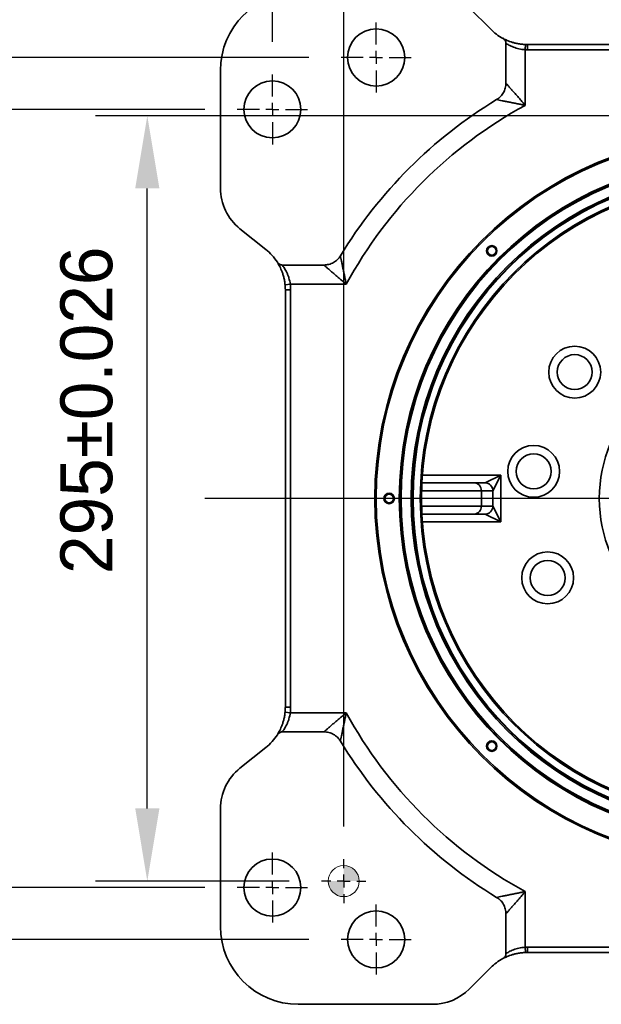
# Model space of a CAD drawing. Header units: millimetres. Extents: x -8713 to 3261, y -18743 to -8704.
# Tile 97 of 133: x 1584 to 1808, y -17798 to -17419. Entities that reach past the tile are written whole.
import ezdxf

# ---------------------------------------------------------------- set-up
doc = ezdxf.new("R2010")
doc.units = ezdxf.units.MM
doc.header["$LTSCALE"] = 10
doc.header["$PDSIZE"] = -1
doc.linetypes.add('CENTER', pattern=[50.8, 31.75, -6.35, 6.35, -6.35])
doc.layers.get('Defpoints').update_dxf_attribs({"true_color": 0x5e5e5e})
doc.layers.add('中心线层', color=1, linetype='CENTER')
doc.layers.add('标注层', color=7, linetype='Continuous')
doc.dimstyles.new('安装图', dxfattribs={"dimscale": 20, "dimtxt": 1, "dimasz": 1.4, "dimexe": 1, "dimexo": 0.625, "dimtad": 1, "dimtoh": 1, "dimdec": 0, "dimtxsty": 'Standard', "dimcen": 2.5, "dimclrd": 4, "dimclre": 4, "dimclrt": 3, "dimadec": 1, "dimazin": 2, "dimtfac": 1, "dimtdec": 0, "dimtmove": 0, "dimatfit": 0, "dimfxl": 1, "dimarcsym": 0})

# ---------------------------------------------------------------- blocks, each defined once
blk = doc.blocks.new('*D223')
at = {"layer": 'Defpoints', "color": 0, "lineweight": 20, "transparency": 16777216}
for p in [(2001.42, -17393.18), (1721.42, -17419.97), (2001.42, -17419.97)]:
    blk.add_point(p, dxfattribs=at)
at = {"layer": '标注层', "color": 4, "lineweight": -2, "transparency": 16777216}
for p, q in [((1721.42, -17407.47), (1721.42, -17373.18)), ((2001.42, -17407.47), (2001.42, -17373.18)), ((1749.42, -17393.18), (1973.42, -17393.18))]:
    blk.add_line(p, q, dxfattribs=at)
at = {"layer": '标注层', "color": 4, "lineweight": 20, "transparency": 16777216}
for points in [[(1749.42, -17388.52), (1749.42, -17397.85), (1721.42, -17393.18)], [(1973.42, -17388.52), (1973.42, -17397.85), (2001.42, -17393.18)]]:
    blk.add_solid(points, dxfattribs=at)
at = {"layer": '标注层', "color": 3, "transparency": 16777216, "insert": (1840.97, -17360.46), "char_height": 20, "attachment_point": 1}
blk.add_mtext('280', dxfattribs=at)
blk = doc.blocks.new('*D224')
at = {"layer": 'Defpoints', "color": 0, "lineweight": 20, "transparency": 16777216}
for p in [(1681.42, -17302.35), (1681.42, -17439.97), (2041.42, -17439.97)]:
    blk.add_point(p, dxfattribs=at)
at = {"layer": '标注层', "color": 4, "lineweight": -2, "transparency": 16777216}
for p, q in [((1681.42, -17427.47), (1681.42, -17282.35)), ((2041.42, -17427.47), (2041.42, -17282.35)), ((2013.42, -17302.35), (1709.42, -17302.35))]:
    blk.add_line(p, q, dxfattribs=at)
at = {"layer": '标注层', "color": 4, "lineweight": 20, "transparency": 16777216}
for points in [[(1709.42, -17297.68), (1709.42, -17307.01), (1681.42, -17302.35)], [(2013.42, -17297.68), (2013.42, -17307.01), (2041.42, -17302.35)]]:
    blk.add_solid(points, dxfattribs=at)
at = {"layer": '标注层', "color": 3, "transparency": 16777216, "insert": (1841.08, -17269.62), "char_height": 20, "attachment_point": 1}
blk.add_mtext('360', dxfattribs=at)
blk = doc.blocks.new('*D225')
at = {"layer": 'Defpoints', "color": 0, "lineweight": 20, "transparency": 16777216}
for p in [(1667.92, -17453.47), (1573.64, -17753.47), (1667.92, -17753.47)]:
    blk.add_point(p, dxfattribs=at)
at = {"layer": '标注层', "color": 4, "lineweight": -2, "transparency": 16777216}
for p, q in [((1655.42, -17453.47), (1553.64, -17453.47)), ((1573.64, -17481.47), (1573.64, -17725.47)), ((1655.42, -17753.47), (1553.64, -17753.47))]:
    blk.add_line(p, q, dxfattribs=at)
at = {"layer": '标注层', "color": 4, "lineweight": 20, "transparency": 16777216}
for points in [[(1568.97, -17481.47), (1578.31, -17481.47), (1573.64, -17453.47)], [(1568.97, -17725.47), (1578.31, -17725.47), (1573.64, -17753.47)]]:
    blk.add_solid(points, dxfattribs=at)
at = {"layer": '标注层', "color": 3, "transparency": 16777216, "insert": (1540.92, -17623.81), "char_height": 20, "attachment_point": 1, "rotation": 90}
blk.add_mtext('300', dxfattribs=at)
blk = doc.blocks.new('*D226')
at = {"layer": 'Defpoints', "color": 0, "lineweight": 20, "transparency": 16777216}
for p in [(1528.28, -17433.47), (1707.92, -17433.47), (1707.92, -17773.47)]:
    blk.add_point(p, dxfattribs=at)
at = {"layer": '标注层', "color": 4, "lineweight": -2, "transparency": 16777216}
for p, q in [((1695.42, -17433.47), (1508.28, -17433.47)), ((1528.28, -17745.47), (1528.28, -17461.47)), ((1695.42, -17773.47), (1508.28, -17773.47))]:
    blk.add_line(p, q, dxfattribs=at)
at = {"layer": '标注层', "color": 4, "lineweight": 20, "transparency": 16777216}
for points in [[(1523.62, -17461.47), (1532.95, -17461.47), (1528.28, -17433.47)], [(1523.62, -17745.47), (1532.95, -17745.47), (1528.28, -17773.47)]]:
    blk.add_solid(points, dxfattribs=at)
at = {"layer": '标注层', "color": 3, "transparency": 16777216, "insert": (1495.56, -17623.81), "char_height": 20, "attachment_point": 1, "rotation": 90}
blk.add_mtext('340', dxfattribs=at)
blk = doc.blocks.new('*D229')
at = {"layer": 'Defpoints', "color": 0, "lineweight": 20, "transparency": 16777216}
for p in [(2013.92, -17358.47), (2013.92, -17447.47), (1708.92, -17742.47)]:
    blk.add_point(p, dxfattribs=at)
at = {"layer": '标注层', "color": 4, "lineweight": -2, "transparency": 16777216}
for p, q in [((1708.92, -17729.97), (1708.92, -17338.47)), ((2013.92, -17434.97), (2013.92, -17338.47)), ((1736.92, -17358.47), (1985.92, -17358.47))]:
    blk.add_line(p, q, dxfattribs=at)
at = {"layer": '标注层', "color": 4, "lineweight": 20, "transparency": 16777216}
for points in [[(1736.92, -17353.8), (1736.92, -17363.14), (1708.92, -17358.47)], [(1985.92, -17353.8), (1985.92, -17363.14), (2013.92, -17358.47)]]:
    blk.add_solid(points, dxfattribs=at)
at = {"layer": '标注层', "color": 3, "transparency": 16777216, "insert": (1825.16, -17324.96), "char_height": 20, "width": 68.4745, "attachment_point": 1}
blk.add_mtext('305%%P0.026', dxfattribs=at)
blk = doc.blocks.new('*D230')
at = {"layer": 'Defpoints', "color": 0, "lineweight": 20, "transparency": 16777216}
for p in [(1633.23, -17455.97), (2005.42, -17455.97), (1700.42, -17750.97)]:
    blk.add_point(p, dxfattribs=at)
at = {"layer": '标注层', "color": 4, "lineweight": -2, "transparency": 16777216}
for p, q in [((1992.92, -17455.97), (1613.23, -17455.97)), ((1633.23, -17722.97), (1633.23, -17483.97)), ((1687.92, -17750.97), (1613.23, -17750.97))]:
    blk.add_line(p, q, dxfattribs=at)
at = {"layer": '标注层', "color": 4, "lineweight": 20, "transparency": 16777216}
for points in [[(1628.57, -17483.97), (1637.9, -17483.97), (1633.23, -17455.97)], [(1628.57, -17722.97), (1637.9, -17722.97), (1633.23, -17750.97)]]:
    blk.add_solid(points, dxfattribs=at)
at = {"layer": '标注层', "color": 3, "transparency": 16777216, "insert": (1599.72, -17632.59), "char_height": 20, "width": 68.5455, "attachment_point": 1, "rotation": 90}
blk.add_mtext('295%%P0.026', dxfattribs=at)
blk = doc.blocks.new('SW_CENTERMARKSYMBOL_6')
at = {"layer": '中心线层', "color": 0}
for p, q in [((0, 1), (0, 2.7)), ((-1, 0), (-2.7, 0)), ((0, 0), (-0.5, 0)), ((0, 0), (0, 0.5)), ((0, 0), (0, -0.5)), ((0, 0), (0.5, 0)), ((1, 0), (2.7, 0)), ((0, -1), (0, -2.7))]:
    blk.add_line(p, q, dxfattribs=at)
blk = doc.blocks.new('SW_CENTERMARKSYMBOL_7')
at = {"layer": '中心线层', "color": 0}
for p, q in [((0, 1), (0, 2.7)), ((-1, 0), (-2.7, 0)), ((0, 0), (-0.5, 0)), ((0, 0), (0, 0.5)), ((0, 0), (0, -0.5)), ((0, 0), (0.5, 0)), ((1, 0), (2.7, 0)), ((0, -1), (0, -2.7))]:
    blk.add_line(p, q, dxfattribs=at)
blk = doc.blocks.new('SW_CENTERMARKSYMBOL_9')
at = {"layer": '中心线层', "color": 0}
for p, q in [((0, 1), (0, 1.7)), ((-1, 0), (-1.7, 0)), ((0, 0), (-0.5, 0)), ((0, 0), (0, 0.5)), ((0, 0), (0, -0.5)), ((0, 0), (0.5, 0)), ((1, 0), (1.7, 0)), ((0, -1), (0, -1.7))]:
    blk.add_line(p, q, dxfattribs=at)
blk = doc.blocks.new('SW_CENTERMARKSYMBOL_10')
at = {"layer": '中心线层', "color": 0}
blk.add_line((-1, 0), (-41.201, 0), dxfattribs=at)
blk = doc.blocks.new('SW_CENTERMARKSYMBOL_3')
at = {"layer": '中心线层', "color": 0}
for p, q in [((0, 1), (0, 2.7)), ((-1, 0), (-2.7, 0)), ((0, 0), (-0.5, 0)), ((0, 0), (0, 0.5)), ((0, 0), (0, -0.5)), ((0, 0), (0.5, 0)), ((1, 0), (2.7, 0)), ((0, -1), (0, -2.7))]:
    blk.add_line(p, q, dxfattribs=at)
blk = doc.blocks.new('SW_DOWELSYMBOL_1')
at = {"linetype": 'Continuous', "lineweight": 0}
h = blk.add_hatch(color=0, dxfattribs=at)
edge = h.paths.add_edge_path(flags=0)
edge.add_arc((0, 0), 1.2, 0, 90)
edge.add_line((0, 1.2), (0, 0))
edge.add_line((0, 0), (1.2, 0))
h = blk.add_hatch(color=0, dxfattribs=at)
edge = h.paths.add_edge_path(flags=0)
edge.add_arc((0, 0), 1.2, 180, 270)
edge.add_line((0, -1.2), (0, 0))
edge.add_line((0, 0), (-1.2, 0))
at = {"color": 0, "linetype": 'Continuous', "lineweight": 0}
blk.add_circle((0, 0), 1.2, dxfattribs=at)

msp = doc.modelspace()

# ---------------------------------------------------------------- linework, layer by layer
at = {"color": 7, "linetype": 'Continuous', "lineweight": 35}
for p, q in [((1765.56, -17422.61), (1757.28, -17414.33)), ((1771.42, -17443.36), (1771.42, -17427.99)), ((1778.92, -17428.45), (1778.84, -17430.45)), ((1779.71, -17428.47), (1943.14, -17428.47)), ((1779.71, -17428.47), (1779.71, -17430.47)), ((1778.84, -17430.45), (1778.84, -17451.93)), ((1943.14, -17430.47), (1779.71, -17430.47)), ((1661.42, -17438.47), (1661.42, -17483.86)), ((1668.93, -17499.47), (1678.92, -17507.46)), ((1685.2, -17513.47), (1701.31, -17513.47)), ((1686.32, -17521.09), (1688.31, -17520.89)), ((1686.42, -17683.86), (1686.42, -17523.08)), ((1686.42, -17523.08), (1688.42, -17523.08)), ((1709.88, -17520.89), (1688.31, -17520.89)), ((1688.42, -17523.08), (1688.42, -17683.86)), ((1763.42, -17597.47), (1769.42, -17594.47)), ((1769.42, -17594.47), (1766.42, -17600.47)), ((1769.42, -17594.47), (1769.42, -17612.47)), ((1739.07, -17597.47), (1759.23, -17597.47)), ((1759.23, -17597.47), (1763.42, -17597.47)), ((1761.96, -17606.47), (1761.96, -17600.47)), ((1766.42, -17600.47), (1761.96, -17600.47)), ((1766.42, -17600.47), (1766.42, -17606.47)), ((1761.96, -17606.47), (1766.42, -17606.47)), ((1766.42, -17606.47), (1769.42, -17612.47)), ((1759.23, -17609.47), (1739.07, -17609.47)), ((1763.42, -17609.47), (1759.23, -17609.47)), ((1769.42, -17612.47), (1763.42, -17609.47)), ((1686.42, -17683.86), (1688.42, -17683.86)), ((1686.32, -17685.85), (1688.31, -17686.05)), ((1688.31, -17686.05), (1709.88, -17686.05)), ((1701.31, -17693.47), (1685.2, -17693.47)), ((1678.92, -17699.47), (1668.93, -17707.46)), ((1661.42, -17723.08), (1661.42, -17768.47)), ((1778.84, -17755.01), (1778.84, -17776.49)), ((1771.42, -17778.94), (1771.42, -17763.58)), ((1778.92, -17778.48), (1778.84, -17776.49)), ((1779.71, -17776.47), (1943.14, -17776.47)), ((1779.71, -17778.47), (1779.71, -17776.47)), ((1943.14, -17778.47), (1779.71, -17778.47)), ((1757.28, -17792.61), (1765.56, -17784.33)), ((1691.42, -17798.47), (1743.14, -17798.47))]:
    msp.add_line(p, q, dxfattribs=at)
at = {"color": 8, "linetype": 'Continuous', "lineweight": 35}
for p, q in [((1739.25, -17594.47), (1769.42, -17594.47)), ((1761.96, -17600.47), (1738.96, -17600.47)), ((1738.96, -17606.47), (1761.96, -17606.47)), ((1769.42, -17612.47), (1739.25, -17612.47))]:
    msp.add_line(p, q, dxfattribs=at)
at = {"color": 7, "linetype": 'Continuous', "lineweight": 35}
for centre, radius in [((1721.42, -17433.47), 11), ((1681.42, -17453.47), 11), ((1861.42, -17603.47), 140.5), ((1861.42, -17603.47), 140), ((1861.42, -17603.47), 131.1), ((1861.42, -17603.47), 130.9), ((1861.42, -17603.47), 130.4), ((1861.42, -17603.47), 126.5), ((1861.42, -17603.47), 126), ((1861.42, -17603.47), 125.8), ((1861.42, -17603.47), 123), ((1861.42, -17603.47), 122.5), ((1765.96, -17508.01), 2.02), ((1765.96, -17508.01), 1.65), ((1797.95, -17554.77), 10), ((1797.95, -17554.77), 6.75), ((1861.42, -17603.47), 54), ((1782.11, -17593.03), 10), ((1782.11, -17593.03), 6.75), ((1726.42, -17603.47), 2.03), ((1726.42, -17603.47), 1.65), ((1787.51, -17634.08), 10), ((1787.51, -17634.08), 6.75), ((1765.96, -17698.93), 2.03), ((1765.96, -17698.93), 1.65), ((1681.42, -17753.47), 11), ((1721.42, -17773.47), 11)]:
    msp.add_circle(centre, radius, dxfattribs=at)
for centre, radius, start, end in [((1691.42, -17438.47), 30, 90, 180), ((1779.71, -17408.47), 20, 225, 241.7665), ((1779.71, -17408.47), 20, 267.7386, 270), ((1779.71, -17408.47), 22, 267.7386, 270), ((1861.42, -17603.47), 180, 121.3179, 148.6821), ((1861.42, -17603.47), 172.58, 118.5884, 151.4116), ((1681.42, -17483.86), 20, 180, 231.3402), ((1666.42, -17523.08), 20, 32.2382, 51.3402), ((1666.42, -17523.08), 20, 0, 5.7295), ((1666.42, -17523.08), 22, 0, 5.7295), ((1759.09, -17600.34), 2.88, 357.4521, 87.2023), ((1763.42, -17600.47), 3, 0, 90), ((1759.09, -17606.6), 2.88, 272.7977, 2.5479), ((1763.42, -17606.47), 3, 270, 0), ((1666.42, -17683.86), 20, 354.2705, 0), ((1666.42, -17683.86), 22, 354.2705, 0), ((1861.42, -17603.47), 172.58, 208.5884, 241.4116), ((1666.42, -17683.86), 20, 308.6598, 327.7618), ((1861.42, -17603.47), 180, 211.3179, 238.6821), ((1681.42, -17723.08), 20, 128.6598, 180), ((1691.42, -17768.47), 30, 180, 270), ((1779.71, -17798.47), 22, 90, 92.2614), ((1779.71, -17798.47), 20, 90, 92.2614), ((1779.71, -17798.47), 20, 118.2335, 135), ((1743.14, -17778.47), 20, 270, 315)]:
    msp.add_arc(centre, radius, start, end, dxfattribs=at)
at = {"color": 7, "linetype": 'Continuous', "lineweight": 18}
for centre in [(1765.96, -17508.01), (1726.42, -17603.47), (1765.96, -17698.93)]:
    msp.add_arc(centre, 2, 255, 195, dxfattribs=at)
at = {"color": 7, "linetype": 'Continuous', "lineweight": 35}
for points, knots in [([(1770.24, -17426.09), (1770.52, -17426.24), (1770.93, -17426.45), (1772, -17426.93), (1772.64, -17427.2), (1773.78, -17427.57), (1774.18, -17427.7), (1775.03, -17427.92), (1775.48, -17428.02), (1776.43, -17428.2), (1776.91, -17428.28), (1777.9, -17428.39), (1778.4, -17428.43), (1778.92, -17428.45)], [0, 0, 0, 0, 0.25, 0.25, 0.5, 0.5, 0.625, 0.625, 0.75, 0.75, 0.875, 0.875, 1, 1, 1, 1]), ([(1771.42, -17427.99), (1771.42, -17427.8), (1771.39, -17427.6), (1771.28, -17427.23), (1771.2, -17427.05), (1770.99, -17426.72), (1770.86, -17426.56), (1770.58, -17426.3), (1770.42, -17426.18), (1770.24, -17426.09)], [0, 0, 0, 0, 0.25, 0.25, 0.5, 0.5, 0.75, 0.75, 1, 1, 1, 1]), ([(1778.84, -17430.45), (1778.01, -17430.41), (1777.21, -17430.3), (1776.06, -17430.04), (1775.69, -17429.94), (1774.98, -17429.73), (1774.64, -17429.61), (1774, -17429.36), (1773.69, -17429.23), (1773.12, -17428.96), (1772.86, -17428.83), (1772.37, -17428.57), (1772.15, -17428.44), (1771.75, -17428.2), (1771.57, -17428.09), (1771.42, -17427.99)], [0, 0, 0, 0, 0.25, 0.25, 0.375, 0.375, 0.5, 0.5, 0.625, 0.625, 0.75, 0.75, 0.875, 0.875, 1, 1, 1, 1]), ([(1767.86, -17449.7), (1768.41, -17449.36), (1768.9, -17448.97), (1769.57, -17448.3), (1769.78, -17448.05), (1770.16, -17447.55), (1770.51, -17447.02), (1770.78, -17446.45), (1771.02, -17445.85), (1771.12, -17445.55), (1771.35, -17444.63), (1771.42, -17444), (1771.42, -17443.36)], [0, 0, 0, 0, 0.25, 0.25, 0.375, 0.375, 0.5, 0.625, 0.625, 0.75, 0.75, 1, 1, 1, 1]), ([(1771.42, -17443.36), (1771.61, -17443.57), (1771.83, -17443.82), (1772.32, -17444.37), (1772.58, -17444.67), (1773.01, -17445.16), (1773.16, -17445.33), (1773.46, -17445.67), (1773.61, -17445.84), (1774.08, -17446.38), (1774.4, -17446.74), (1775.05, -17447.5), (1775.39, -17447.88), (1776.07, -17448.67), (1776.41, -17449.07), (1777.1, -17449.88), (1777.45, -17450.28), (1777.97, -17450.9), (1778.14, -17451.1), (1778.49, -17451.51), (1778.66, -17451.72), (1778.84, -17451.93)], [0, 0, 0, 0, 0.125, 0.125, 0.25, 0.25, 0.3125, 0.3125, 0.375, 0.375, 0.5, 0.5, 0.625, 0.625, 0.75, 0.75, 0.875, 0.875, 0.9375, 0.9375, 1, 1, 1, 1]), ([(1767.86, -17449.7), (1768.13, -17449.75), (1768.45, -17449.82), (1769.16, -17449.96), (1769.55, -17450.04), (1770.39, -17450.21), (1770.83, -17450.3), (1771.75, -17450.49), (1772.22, -17450.58), (1773.19, -17450.78), (1773.69, -17450.88), (1774.7, -17451.09), (1775.21, -17451.19), (1776.24, -17451.4), (1776.75, -17451.5), (1777.53, -17451.66), (1777.79, -17451.71), (1778.31, -17451.82), (1778.57, -17451.87), (1778.84, -17451.93)], [0, 0, 0, 0, 0.125, 0.125, 0.25, 0.25, 0.375, 0.375, 0.5, 0.5, 0.625, 0.625, 0.75, 0.75, 0.875, 0.875, 0.9375, 0.9375, 1, 1, 1, 1]), ([(1686.32, -17521.09), (1686.27, -17520.57), (1686.2, -17520.06), (1686.02, -17519.07), (1685.92, -17518.59), (1685.67, -17517.64), (1685.54, -17517.2), (1685.26, -17516.35), (1685.11, -17515.95), (1684.65, -17514.81), (1684.34, -17514.17), (1683.91, -17513.37), (1683.77, -17513.13), (1683.53, -17512.73), (1683.43, -17512.55), (1683.34, -17512.41)], [0, 0, 0, 0, 0.125, 0.125, 0.25, 0.25, 0.375, 0.375, 0.5, 0.5, 0.75, 0.75, 0.875, 0.875, 1, 1, 1, 1]), ([(1683.34, -17512.41), (1683.44, -17512.57), (1683.56, -17512.71), (1683.82, -17512.97), (1683.97, -17513.09), (1684.29, -17513.27), (1684.47, -17513.34), (1684.83, -17513.44), (1685.01, -17513.47), (1685.2, -17513.47)], [0, 0, 0, 0, 0.25, 0.25, 0.5, 0.5, 0.75, 0.75, 1, 1, 1, 1]), ([(1701.31, -17513.47), (1701.95, -17513.47), (1702.58, -17513.39), (1703.5, -17513.16), (1703.81, -17513.06), (1704.4, -17512.83), (1704.97, -17512.56), (1705.5, -17512.21), (1706.01, -17511.83), (1706.25, -17511.62), (1706.93, -17510.95), (1707.32, -17510.45), (1707.65, -17509.91)], [0, 0, 0, 0, 0.25, 0.25, 0.375, 0.375, 0.5, 0.625, 0.625, 0.75, 0.75, 1, 1, 1, 1]), ([(1707.65, -17509.91), (1707.7, -17510.18), (1707.77, -17510.5), (1707.91, -17511.21), (1707.99, -17511.6), (1708.16, -17512.44), (1708.25, -17512.88), (1708.44, -17513.8), (1708.53, -17514.27), (1708.73, -17515.24), (1708.83, -17515.74), (1709.04, -17516.75), (1709.14, -17517.26), (1709.35, -17518.29), (1709.46, -17518.8), (1709.61, -17519.58), (1709.67, -17519.84), (1709.77, -17520.36), (1709.83, -17520.62), (1709.88, -17520.89)], [0, 0, 0, 0, 0.125, 0.125, 0.25, 0.25, 0.375, 0.375, 0.5, 0.5, 0.625, 0.625, 0.75, 0.75, 0.875, 0.875, 0.9375, 0.9375, 1, 1, 1, 1]), ([(1685.2, -17513.47), (1685.31, -17513.62), (1685.44, -17513.8), (1685.73, -17514.2), (1685.88, -17514.42), (1686.19, -17514.91), (1686.35, -17515.17), (1686.66, -17515.74), (1686.82, -17516.04), (1687.13, -17516.69), (1687.27, -17517.02), (1687.55, -17517.73), (1687.68, -17518.1), (1688.03, -17519.25), (1688.21, -17520.05), (1688.31, -17520.89)], [0, 0, 0, 0, 0.125, 0.125, 0.25, 0.25, 0.375, 0.375, 0.5, 0.5, 0.625, 0.625, 0.75, 0.75, 1, 1, 1, 1]), ([(1701.31, -17513.47), (1701.52, -17513.66), (1701.77, -17513.88), (1702.32, -17514.36), (1702.62, -17514.63), (1703.11, -17515.06), (1703.28, -17515.21), (1703.62, -17515.51), (1703.8, -17515.66), (1704.33, -17516.13), (1704.69, -17516.45), (1705.45, -17517.1), (1705.84, -17517.44), (1706.62, -17518.12), (1707.02, -17518.46), (1707.83, -17519.15), (1708.24, -17519.5), (1708.85, -17520.02), (1709.06, -17520.19), (1709.47, -17520.54), (1709.67, -17520.71), (1709.88, -17520.89)], [0, 0, 0, 0, 0.125, 0.125, 0.25, 0.25, 0.3125, 0.3125, 0.375, 0.375, 0.5, 0.5, 0.625, 0.625, 0.75, 0.75, 0.875, 0.875, 0.9375, 0.9375, 1, 1, 1, 1]), ([(1683.34, -17694.53), (1683.43, -17694.39), (1683.53, -17694.21), (1683.77, -17693.8), (1683.91, -17693.57), (1684.34, -17692.77), (1684.65, -17692.13), (1685.11, -17690.99), (1685.26, -17690.59), (1685.54, -17689.74), (1685.67, -17689.29), (1685.92, -17688.35), (1686.02, -17687.87), (1686.2, -17686.88), (1686.27, -17686.37), (1686.32, -17685.85)], [0, 0, 0, 0, 0.125, 0.125, 0.25, 0.25, 0.5, 0.5, 0.625, 0.625, 0.75, 0.75, 0.875, 0.875, 1, 1, 1, 1]), ([(1688.31, -17686.05), (1688.21, -17686.89), (1688.03, -17687.69), (1687.68, -17688.84), (1687.55, -17689.21), (1687.27, -17689.92), (1687.13, -17690.25), (1686.82, -17690.9), (1686.66, -17691.2), (1686.35, -17691.77), (1686.19, -17692.03), (1685.88, -17692.51), (1685.73, -17692.74), (1685.44, -17693.14), (1685.31, -17693.32), (1685.2, -17693.47)], [0, 0, 0, 0, 0.25, 0.25, 0.375, 0.375, 0.5, 0.5, 0.625, 0.625, 0.75, 0.75, 0.875, 0.875, 1, 1, 1, 1]), ([(1701.31, -17693.47), (1701.52, -17693.28), (1701.77, -17693.06), (1702.32, -17692.57), (1702.62, -17692.31), (1703.11, -17691.88), (1703.28, -17691.73), (1703.62, -17691.43), (1703.8, -17691.28), (1704.33, -17690.81), (1704.69, -17690.49), (1705.45, -17689.84), (1705.84, -17689.5), (1706.62, -17688.82), (1707.02, -17688.48), (1707.83, -17687.79), (1708.24, -17687.44), (1708.85, -17686.92), (1709.06, -17686.75), (1709.47, -17686.4), (1709.67, -17686.23), (1709.88, -17686.05)], [0, 0, 0, 0, 0.125, 0.125, 0.25, 0.25, 0.3125, 0.3125, 0.375, 0.375, 0.5, 0.5, 0.625, 0.625, 0.75, 0.75, 0.875, 0.875, 0.9375, 0.9375, 1, 1, 1, 1]), ([(1707.65, -17697.03), (1707.7, -17696.76), (1707.77, -17696.44), (1707.91, -17695.73), (1707.99, -17695.34), (1708.16, -17694.5), (1708.25, -17694.06), (1708.44, -17693.14), (1708.53, -17692.67), (1708.73, -17691.7), (1708.83, -17691.2), (1709.04, -17690.19), (1709.14, -17689.68), (1709.35, -17688.65), (1709.46, -17688.14), (1709.61, -17687.36), (1709.67, -17687.1), (1709.77, -17686.58), (1709.83, -17686.32), (1709.88, -17686.05)], [0, 0, 0, 0, 0.125, 0.125, 0.25, 0.25, 0.375, 0.375, 0.5, 0.5, 0.625, 0.625, 0.75, 0.75, 0.875, 0.875, 0.9375, 0.9375, 1, 1, 1, 1]), ([(1685.2, -17693.47), (1685.01, -17693.47), (1684.83, -17693.5), (1684.47, -17693.59), (1684.29, -17693.67), (1683.97, -17693.85), (1683.82, -17693.97), (1683.56, -17694.22), (1683.44, -17694.37), (1683.34, -17694.53)], [0, 0, 0, 0, 0.25, 0.25, 0.5, 0.5, 0.75, 0.75, 1, 1, 1, 1]), ([(1707.65, -17697.03), (1707.32, -17696.48), (1706.93, -17695.99), (1706.25, -17695.32), (1706.01, -17695.11), (1705.5, -17694.73), (1704.97, -17694.38), (1704.4, -17694.11), (1703.81, -17693.87), (1703.5, -17693.78), (1702.58, -17693.54), (1701.95, -17693.47), (1701.31, -17693.47)], [0, 0, 0, 0, 0.25, 0.25, 0.375, 0.375, 0.5, 0.625, 0.625, 0.75, 0.75, 1, 1, 1, 1]), ([(1767.86, -17757.24), (1768.13, -17757.19), (1768.45, -17757.12), (1769.16, -17756.98), (1769.55, -17756.9), (1770.39, -17756.73), (1770.83, -17756.64), (1771.75, -17756.45), (1772.22, -17756.36), (1773.19, -17756.16), (1773.69, -17756.06), (1774.7, -17755.85), (1775.21, -17755.75), (1776.24, -17755.54), (1776.75, -17755.44), (1777.53, -17755.28), (1777.79, -17755.22), (1778.31, -17755.12), (1778.57, -17755.07), (1778.84, -17755.01)], [0, 0, 0, 0, 0.125, 0.125, 0.25, 0.25, 0.375, 0.375, 0.5, 0.5, 0.625, 0.625, 0.75, 0.75, 0.875, 0.875, 0.9375, 0.9375, 1, 1, 1, 1]), ([(1771.42, -17763.58), (1771.61, -17763.37), (1771.83, -17763.12), (1772.32, -17762.57), (1772.58, -17762.27), (1773.01, -17761.78), (1773.16, -17761.61), (1773.46, -17761.27), (1773.61, -17761.1), (1774.08, -17760.56), (1774.4, -17760.2), (1775.05, -17759.44), (1775.39, -17759.06), (1776.07, -17758.27), (1776.41, -17757.87), (1777.1, -17757.06), (1777.45, -17756.65), (1777.97, -17756.04), (1778.14, -17755.84), (1778.49, -17755.42), (1778.66, -17755.22), (1778.84, -17755.01)], [0, 0, 0, 0, 0.125, 0.125, 0.25, 0.25, 0.3125, 0.3125, 0.375, 0.375, 0.5, 0.5, 0.625, 0.625, 0.75, 0.75, 0.875, 0.875, 0.9375, 0.9375, 1, 1, 1, 1]), ([(1771.42, -17763.58), (1771.42, -17762.94), (1771.35, -17762.31), (1771.12, -17761.39), (1771.02, -17761.08), (1770.78, -17760.49), (1770.51, -17759.92), (1770.16, -17759.39), (1769.78, -17758.88), (1769.57, -17758.64), (1768.9, -17757.97), (1768.41, -17757.58), (1767.86, -17757.24)], [0, 0, 0, 0, 0.25, 0.25, 0.375, 0.375, 0.5, 0.625, 0.625, 0.75, 0.75, 1, 1, 1, 1]), ([(1778.92, -17778.48), (1778.4, -17778.51), (1777.9, -17778.55), (1776.91, -17778.66), (1776.43, -17778.73), (1775.48, -17778.91), (1775.03, -17779.02), (1774.18, -17779.24), (1773.78, -17779.36), (1772.64, -17779.74), (1772, -17780.01), (1770.93, -17780.49), (1770.52, -17780.7), (1770.24, -17780.85)], [0, 0, 0, 0, 0.125, 0.125, 0.25, 0.25, 0.375, 0.375, 0.5, 0.5, 0.75, 0.75, 1, 1, 1, 1]), ([(1771.42, -17778.94), (1771.57, -17778.85), (1771.75, -17778.74), (1772.15, -17778.5), (1772.37, -17778.37), (1772.86, -17778.11), (1773.12, -17777.98), (1773.69, -17777.71), (1774, -17777.58), (1774.64, -17777.33), (1774.98, -17777.21), (1775.69, -17777), (1776.06, -17776.9), (1777.21, -17776.64), (1778.01, -17776.53), (1778.84, -17776.49)], [0, 0, 0, 0, 0.125, 0.125, 0.25, 0.25, 0.375, 0.375, 0.5, 0.5, 0.625, 0.625, 0.75, 0.75, 1, 1, 1, 1]), ([(1770.24, -17780.85), (1770.42, -17780.76), (1770.58, -17780.64), (1770.86, -17780.37), (1770.99, -17780.22), (1771.2, -17779.89), (1771.28, -17779.71), (1771.39, -17779.33), (1771.42, -17779.14), (1771.42, -17778.94)], [0, 0, 0, 0, 0.25, 0.25, 0.5, 0.5, 0.75, 0.75, 1, 1, 1, 1])]:
    msp.add_open_spline(points, degree=3, knots=knots, dxfattribs=at)

# ---------------------------------------------------------------- block references
at = {"color": 7, "linetype": 'Continuous', "lineweight": 0, "xscale": 5, "yscale": 5, "zscale": 5}
msp.add_blockref('SW_DOWELSYMBOL_1', (1708.92, -17750.97), dxfattribs=at)
at = {"layer": '中心线层', "xscale": 5, "yscale": 5, "zscale": 5}
for name, p in [('SW_CENTERMARKSYMBOL_10', (1861.42, -17603.47)), ('SW_CENTERMARKSYMBOL_3', (1721.42, -17433.47)), ('SW_CENTERMARKSYMBOL_3', (1681.42, -17453.47)), ('SW_CENTERMARKSYMBOL_7', (1681.42, -17753.47)), ('SW_CENTERMARKSYMBOL_9', (1708.92, -17750.97)), ('SW_CENTERMARKSYMBOL_6', (1721.42, -17773.47))]:
    msp.add_blockref(name, p, dxfattribs=at)

# ---------------------------------------------------------------- dimensions: what is measured, and where the dimension line sits
at = {"layer": '标注层'}
for base, p1, p2, text, picture, middle in [((1681.42, -17302.35), (2041.42, -17439.97), (1681.42, -17439.97), '360', '*D224', (1861.42, -17302.35)), ((2013.92, -17358.47), (1708.92, -17742.47), (2013.92, -17447.47), '305%%P0.026', '*D229', (1859.4, -17358.47)), ((2001.42, -17393.18), (1721.42, -17419.97), (2001.42, -17419.97), '280', '*D223', (1861.42, -17393.18))]:
    dim = msp.add_linear_dim(base=base, p1=p1, p2=p2, text=text, dimstyle='安装图', dxfattribs=at)
    dim.commit()
    dim.dimension.update_dxf_attribs({"geometry": picture, "text_midpoint": middle, "dimtype": 160})
for base, p1, p2, text, picture, middle in [((1528.28, -17433.47), (1707.92, -17773.47), (1707.92, -17433.47), '340', '*D226', (1528.28, -17603.47)), ((1573.64, -17753.47), (1667.92, -17453.47), (1667.92, -17753.47), '300', '*D225', (1573.64, -17603.47)), ((1633.23, -17455.97), (1700.42, -17750.97), (2005.42, -17455.97), '295%%P0.026', '*D230', (1633.23, -17598.32))]:
    dim = msp.add_linear_dim(base=base, p1=p1, p2=p2, angle=90, text=text, dimstyle='安装图', dxfattribs=at)
    dim.commit()
    dim.dimension.update_dxf_attribs({"geometry": picture, "text_midpoint": middle, "dimtype": 160})

doc.saveas('drawing.dxf')
